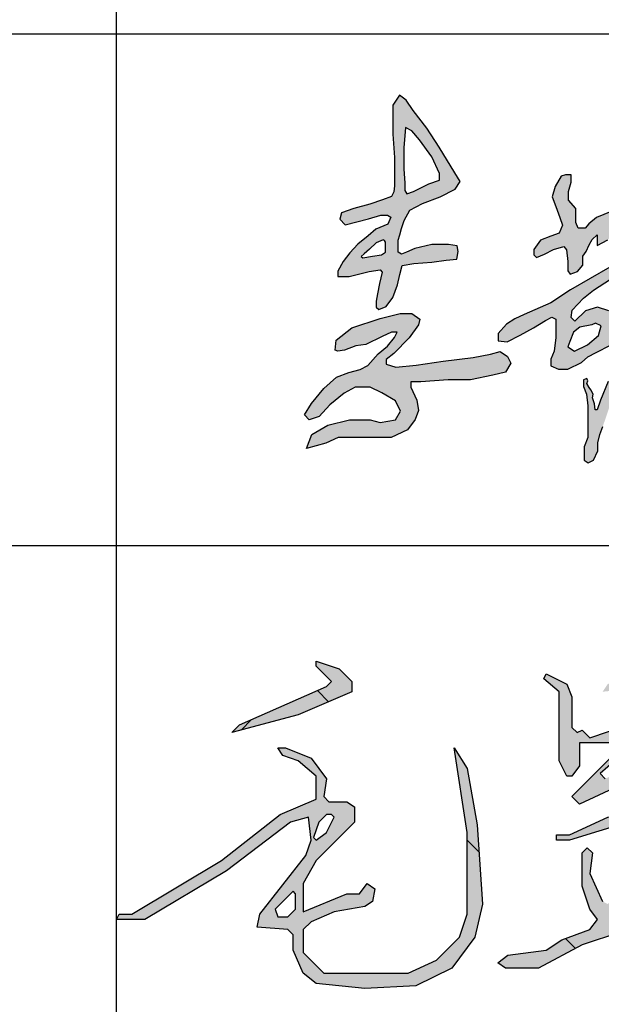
# Model space of a CAD drawing. Extents: x 687841 to 771941, y 252015 to 732780.
# Tile 33 of 98: x 769172 to 770081, y 393715 to 395254. Entities that reach past the tile are written whole.
import ezdxf

# ---------------------------------------------------------------- set-up
doc = ezdxf.new("R2010")
doc.units = 0
doc.header["$LTSCALE"] = 1000
doc.header["$MEASUREMENT"] = 0
doc.layers.get('0').update_dxf_attribs({"linetype": 'CONTINUOUS'})
doc.layers.add('PUB_TITLE', color=4, linetype='CONTINUOUS')

# ---------------------------------------------------------------- blocks, each defined once
blk = doc.blocks.new('李敬辉')
h = blk.add_hatch(color=3)
h.paths.add_polyline_path([(3996.515418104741, 949.8547423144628), (3919.837361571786, 887.2040602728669), (3809.476684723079, 792.9538422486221), (3729.932400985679, 732.1403451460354), (3679.72012962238, 668.5681476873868), (3669.576898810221, 638.6948370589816), (3706.946696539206, 622.1578117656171), (3817.454301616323, 677.6368172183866), (3907.141816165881, 707.510127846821), (3970.136618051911, 727.7812186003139), (3990.423079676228, 742.7178177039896), (3996.295476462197, 778.459170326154), (4005.99273953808, 824.1076287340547), (4011.865136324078, 887.0548775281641), (4025.745346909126, 937.199391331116), (4016.669824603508, 959.070908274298)], flags=16)
h.paths.add_polyline_path([(4032.029908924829, 1341.098688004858), (3905.536647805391, 1269.765277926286), (3844.168647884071, 1178.408328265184), (3835.401855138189, 1138.361473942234), (3884.24580103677, 1155.881958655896), (3964.399881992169, 1209.69499644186), (4023.263116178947, 1252.244680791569), (4055.82574677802, 1307.309189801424)], flags=16)
h.paths.add_polyline_path([(3256.286730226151, 1743.453381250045), (3239.085076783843, 1695.707533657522), (3257.897749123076, 1665.240977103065), (3275.375898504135, 1637.036219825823), (3275.375898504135, 1590.599689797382), (3284.339872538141, 1520.294819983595), (3276.611267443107, 1463.661475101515), (3258.577855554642, 1420.542940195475), (3246.484582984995, 1391.627491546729), (3212.206675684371, 1376.780794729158), (3163.259068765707, 1376.780794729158), (3103.362829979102, 1398.661867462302), (3077.601038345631, 1426.334985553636), (3069.228382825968, 1468.810022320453), (3038.314187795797, 1468.810022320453), (3013.840271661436, 1452.72099494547), (3013.840271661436, 1416.038003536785), (3040.246339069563, 1372.919468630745), (3083.009439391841, 1316.581341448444), (3111.423826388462, 1294.779525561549), (3148.46393700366, 1294.779525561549), (3188.041038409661, 1305.933942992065), (3207.829701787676, 1305.933942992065), (3215.440674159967, 1290.216354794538), (3199.203978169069, 1250.668987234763), (3128.95448232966, 1162.909061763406), (3065.652528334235, 1116.906139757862), (3031.318195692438, 1079.707135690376), (2990.226741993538, 1019.632357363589), (2990.226741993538, 979.9753792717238), (3002.529502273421, 969.2679479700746), (3034.675911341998, 1019.632357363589), (3096.34520427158, 1076.360360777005), (3141.856448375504, 1114.341140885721), (3172.364111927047, 1137.829385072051), (3187.867969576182, 1149.823362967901), (3209.302138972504, 1171.483865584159), (3205.360766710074, 1144.654355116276), (3186.409278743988, 1107.129554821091), (3176.238780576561, 1077.546627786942), (3105.422304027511, 1013.050216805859), (3024.622820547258, 946.3531636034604), (2961.744524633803, 885.9407848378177), (2916.392828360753, 845.5490227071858), (2879.880262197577, 812.3709826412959), (2856.711348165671, 773.9496244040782), (2851.288975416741, 744.3946902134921), (2868.049384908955, 729.617166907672), (2913.893921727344, 770.9940747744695), (3024.241978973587, 863.8615137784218), (3094.972180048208, 923.3870985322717), (3162.195641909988, 988.1211843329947), (3199.760592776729, 1041.004612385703), (3221.666419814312, 1053.467835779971), (3242.776986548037, 1066.727337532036), (3269.91904719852, 1066.727337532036), (3247.300663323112, 1030.263792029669), (3206.217772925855, 959.6751714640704), (3152.251845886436, 892.8381540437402), (3048.010324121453, 780.3212003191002), (2914.632393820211, 624.9261803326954), (2820.037656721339, 519.2316109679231), (2736.441353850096, 377.1421853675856), (2707.472380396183, 319.8508400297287), (2707.472380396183, 271.6054551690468), (2718.347773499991, 252.813600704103), (2745.398116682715, 249.2491786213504), (2858.105588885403, 362.5780372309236), (2963.060568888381, 494.8127452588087), (3040.665715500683, 600.8559323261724), (3088.007928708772, 652.0849720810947), (3116.167444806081, 687.1752943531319), (3154.265799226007, 721.2723765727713), (3169.925599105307, 721.2723765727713), (3184.202425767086, 706.992766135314), (3175.243860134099, 659.2123547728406), (3160.037915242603, 608.5996072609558), (3147.189131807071, 547.3029244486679), (3102.52858411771, 439.3196871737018), (3102.52858411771, 399.0522627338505), (3135.403099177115, 384.2168425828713), (3182.063628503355, 435.0809635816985), (3275.475052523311, 581.1097354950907), (3338.135209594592, 676.2815813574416), (3378.237827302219, 765.6095557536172), (3378.237827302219, 823.2136564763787), (3364.034915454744, 834.0665606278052), (3343.148121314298, 814.8652686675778), (3312.235729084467, 748.0779413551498), (3274.639454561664, 693.8133081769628), (3249.575346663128, 663.7589996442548), (3233.701464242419, 663.7589996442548), (3233.701464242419, 706.8915871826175), (3217.92876399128, 760.4662923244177), (3202.279780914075, 787.0130638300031), (3172.437801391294, 798.6499924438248), (3152.785700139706, 811.7415371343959), (3178.98850180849, 841.9247926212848), (3250.33274815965, 928.911598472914), (3319.167147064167, 1012.838261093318), (3341.295743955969, 1063.054429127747), (3341.295743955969, 1107.035683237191), (3311.164865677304, 1129.769020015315), (3281.898655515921, 1136.62872816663), (3265.639875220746, 1130.852084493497), (3253.712548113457, 1147.664878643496), (3273.430000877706, 1224.706243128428), (3292.2830108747, 1258.871452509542), (3300.910537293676, 1289.205127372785), (3335.226391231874, 1337.753936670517), (3426.717607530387, 1418.450559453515), (3514.865530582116, 1502.069117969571), (3559.831878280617, 1542.099671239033), (3577.818192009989, 1591.933678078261), (3558.19673836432, 1616.442143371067), (3526.311509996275, 1589.482786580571), (3483.798097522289, 1557.621759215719), (3439.649545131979, 1527.39454709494), (3401.22375709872, 1491.448700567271), (3374.244173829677, 1468.574050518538), (3349.717075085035, 1456.319817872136), (3337.453525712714, 1471.841905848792), (3337.453525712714, 1533.930145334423), (3337.453525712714, 1591.185291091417), (3327.696770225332, 1652.868702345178), (3311.992351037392, 1690.289625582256), (3293.066327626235, 1724.491596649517)])
h.paths.add_polyline_path([(2399.124112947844, 949.9947065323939), (2324.079618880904, 885.5519203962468), (2291.833830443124, 840.4419588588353), (2298.283123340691, 804.1196142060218), (2329.942550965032, 753.1511664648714), (2348.117257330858, 743.7777234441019), (2366.878549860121, 785.3726157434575), (2388.570970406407, 842.1994372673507), (2407.918398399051, 897.8546065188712), (2407.918398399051, 924.2175695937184), (2407.918398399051, 940.0353249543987)], flags=16)
h.paths.add_polyline_path([(2725.67412876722, 1378.992116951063), (2627.52381868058, 1264.198187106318), (2489.221313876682, 1112.62570795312), (2318.261982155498, 957.2734079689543), (2225.509707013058, 889.4683328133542), (2164.861024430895, 831.4172459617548), (2104.230369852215, 784.0029899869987), (1996.79991962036, 688.9801020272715), (2046.421999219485, 668.3485893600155), (2183.72958358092, 745.8025391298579), (2217.685102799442, 769.9677829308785), (2263.688511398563, 715.8439009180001), (2286.840974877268, 695.6006905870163), (2286.840974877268, 668.1276819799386), (2279.123411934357, 640.654785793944), (2241.555080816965, 583.8998013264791), (2112.426125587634, 460.6810373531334), (2008.493558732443, 361.153999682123), (1921.131205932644, 281.1597836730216), (1873.490178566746, 252.013724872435), (1823.904605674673, 185.949377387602), (1871.545633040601, 163.6041181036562), (1991.13461952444, 251.0421820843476), (2139.357033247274, 383.4063991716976), (2206.763738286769, 457.6508401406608), (2250.424633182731, 499.7481421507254), (2296.029172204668, 551.9527718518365), (2320.652946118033, 577.3518367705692), (2342.893868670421, 577.3518367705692), (2377.095244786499, 502.723140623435), (2447.917805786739, 397.0979350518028), (2527.450371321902, 290.3825824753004), (2627.415650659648, 188.7907072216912), (2710.223228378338, 140.1671379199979), (2783.640469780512, 107.7515374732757), (2853.79576930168, 101.2286428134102), (2831.842752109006, 151.6147124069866), (2737.541287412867, 216.0881141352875), (2653.026232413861, 296.2742328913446), (2536.300768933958, 404.1069383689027), (2474.980543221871, 501.9305721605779), (2432.451806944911, 579.2642313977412), (2413.376601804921, 645.4475203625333), (2403.83911190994, 683.5690516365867), (2436.72444377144, 807.2430084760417), (2460.581802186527, 906.2978777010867), (2469.262285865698, 996.3725527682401), (2496.638935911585, 1033.069709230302), (2598.221777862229, 1129.443673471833), (2672.22818559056, 1199.655244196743), (2749.127209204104, 1286.240246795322), (2776.503859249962, 1328.942261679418), (2776.503859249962, 1380.623234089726)])
h.paths.add_polyline_path([(1689.874286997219, 731.2899922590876), (1619.251386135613, 718.7695465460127), (1581.092187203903, 687.4684884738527), (1558.310649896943, 632.2648021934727), (1548.059025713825, 601.5328195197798), (1587.357143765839, 575.9228526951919), (1663.106082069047, 612.3459266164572), (1728.603170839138, 668.6878761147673), (1745.119751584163, 726.1679764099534), (1710.377760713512, 741.534023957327)], flags=16)
h.paths.add_polyline_path([(1183.492006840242, 736.0726089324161), (1135.321406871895, 680.4368885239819), (1135.321406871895, 637.9287999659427), (1187.871008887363, 631.0524534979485), (1265.444381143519, 671.0600728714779), (1343.643325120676, 713.5682738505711), (1415.586326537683, 756.7015359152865), (1451.870387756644, 777.3304628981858), (1476.894157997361, 766.0782391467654), (1476.894157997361, 656.6135171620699), (1466.108904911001, 576.700469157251), (1445.612867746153, 528.9126380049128), (1445.612867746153, 488.572139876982), (1491.573685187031, 468.7122853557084), (1546.399998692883, 468.7122853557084), (1627.277678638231, 509.4725637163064), (1666.32205254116, 542.217220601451), (1715.824696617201, 568.6917053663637), (1799.968600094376, 610.5205458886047), (1823.691424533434, 682.5129682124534), (1823.691424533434, 776.4544780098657), (1789.425147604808, 814.2065936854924), (1723.528738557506, 836.1555687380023), (1652.36071594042, 814.2065936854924), (1588.975382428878, 754.226473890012), (1566.47237777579, 775.8476291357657), (1572.098016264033, 819.5224234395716), (1640.482740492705, 889.1421993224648), (1699.32005942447, 937.5600380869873), (1798.997341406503, 1001.886468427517), (1910.19248946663, 1063.497030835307), (1966.90791238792, 1096.737689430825), (2020.896599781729, 1122.349454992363), (2062.887876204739, 1141.966817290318), (2097.244293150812, 1154.500191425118), (2128.328627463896, 1145.236471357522), (2134.872567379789, 1119.079800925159), (2057.26268841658, 959.4752868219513), (1963.602027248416, 793.8271290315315), (1869.933478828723, 588.9590862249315), (1838.080700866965, 503.2660219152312), (1786.626074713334, 396.7616836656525), (1740.733989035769, 285.180635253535), (1721.140253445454, 227.6262246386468), (1708.657889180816, 227.6262246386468), (1705.388736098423, 264.7481078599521), (1693.500845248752, 298.9002763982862), (1697.364471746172, 321.1733613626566), (1684.28763406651, 345.8222405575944), (1673.474888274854, 360.2560926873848), (1659.458791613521, 385.1543217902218), (1665.685438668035, 400.5263276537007), (1660.008195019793, 414.6172955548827), (1640.595640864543, 405.284324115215), (1640.595640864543, 365.7562929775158), (1657.332839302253, 320.4454350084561), (1666.274052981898, 251.4761273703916), (1666.274052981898, 180.9552967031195), (1666.274052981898, 123.1384953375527), (1666.274052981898, 64.65121477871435), (1644.698814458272, 8.411231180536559), (1644.698814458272, -29.43250765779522), (1644.698814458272, -68.853064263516), (1667.316972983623, -85.14692280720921), (1699.403213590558, -69.37874513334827), (1725.703366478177, -14.71557930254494), (1725.703366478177, 32.06349769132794), (1737.275541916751, 83.0474595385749), (1754.556735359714, 130.2676767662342), (1774.862351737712, 189.8965931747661), (1813.726220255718, 303.5021200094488), (1860.170864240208, 404.1981118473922), (1908.211211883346, 512.7007344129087), (1944.435104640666, 578.6309635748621), (1996.79991962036, 688.9801020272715), (2070.264259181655, 840.4708510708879), (2157.681822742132, 997.994451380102), (2228.243879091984, 1080.907680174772), (2316.446336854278, 1178.183823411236), (2427.769709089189, 1344.311569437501), (2506.371804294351, 1503.742168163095), (2572.071933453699, 1639.363335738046), (2617.341618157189, 1732.811059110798), (2617.341618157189, 1789.920652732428), (2589.362140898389, 1821.183937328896), (2559.721849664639, 1810.488647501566), (2511.144943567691, 1746.316683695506), (2429.485524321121, 1500.876667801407), (2312.816173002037, 1303.115547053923), (2260.44459752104, 1228.805227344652), (2233.130820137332, 1186.955813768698), (2195.347054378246, 1227.440548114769), (2139.353878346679, 1253.823859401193), (2094.286348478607, 1236.083366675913), (1925.694995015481, 1150.45719289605), (1796.810544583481, 1074.057977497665), (1563.674656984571, 938.5519290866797), (1446.220636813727, 861.5309128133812), (1288.392001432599, 792.7621643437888), (1232.417980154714, 768.0053609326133)])
h.paths.add_polyline_path([(1507.571059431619, 1611.519450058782), (1471.802373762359, 1551.269182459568), (1453.918143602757, 1489.48729035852), (1475.873096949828, 1432.023041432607), (1499.378007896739, 1368.198683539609), (1516.057618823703, 1322.90749057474), (1506.485097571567, 1297.615908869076), (1495.754379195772, 1275.149796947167), (1446.189313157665, 1256.257775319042), (1384.871791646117, 1233.280934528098), (1345.99507817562, 1178.441380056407), (1345.99507817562, 1146.784396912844), (1361.835383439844, 1129.934841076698), (1409.867393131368, 1150.35859962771), (1463.009440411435, 1178.441380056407), (1522.794130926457, 1196.312168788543), (1539.656398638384, 1176.398914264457), (1546.810135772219, 1106.447496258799), (1546.810135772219, 1050.79266427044), (1561.62847858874, 1031.900642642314), (1604.550901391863, 1046.707845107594), (1636.742605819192, 1085.513121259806), (1636.742605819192, 1138.104366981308), (1655.797304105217, 1165.83324591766), (1674.192628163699, 1205.149026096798), (1692.233025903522, 1237.834099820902), (1720.042798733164, 1265.622786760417), (1720.042798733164, 1239.892529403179), (1720.042798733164, 1200.782479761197), (1783.902043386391, 1235.775670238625), (1857.031062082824, 1317.083413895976), (1938.4000051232, 1387.069794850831), (2010.499174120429, 1445.734813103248), (2041.398946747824, 1501.312299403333), (2041.398946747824, 1544.539095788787), (1994.019550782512, 1544.539095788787), (1970.877453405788, 1537.53020489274), (1961.976802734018, 1517.251806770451), (1961.976802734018, 1500.886785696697), (1956.280178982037, 1482.387225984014), (1946.311369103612, 1466.733717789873), (1933.494360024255, 1462.820340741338), (1933.494360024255, 1489.146654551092), (1943.46316990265, 1517.251806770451), (1943.46316990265, 1540.376256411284), (1923.871011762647, 1567.552698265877), (1911.765883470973, 1591.388773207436), (1911.765883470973, 1609.888332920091), (1891.472210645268, 1614.513222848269), (1883.639719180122, 1608.821007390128), (1868.368197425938, 1597.266258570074), (1858.873524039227, 1574.795424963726), (1873.10978769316, 1539.779300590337), (1873.10978769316, 1518.307215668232), (1873.10978769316, 1493.006181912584), (1854.091821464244, 1459.176661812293), (1843.223864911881, 1441.290021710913), (1843.223864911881, 1424.680934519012), (1803.503440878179, 1402.03056448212), (1716.115623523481, 1368.089522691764), (1670.884489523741, 1330.801930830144), (1650.530648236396, 1304.248751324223), (1608.691933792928, 1304.248751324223), (1593.991674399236, 1337.581482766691), (1593.991674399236, 1420.390047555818), (1550.660241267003, 1470.996499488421), (1550.660241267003, 1520.699086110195), (1566.034522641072, 1577.631246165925), (1566.034522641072, 1619.200843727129), (1532.572970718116, 1619.200843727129)], flags=17)
h.paths.add_polyline_path([(168.3466233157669, 582.6222484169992), (174.9746187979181, 641.5664081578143), (267.1028996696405, 713.0941942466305), (434.7896980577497, 770.0514241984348), (553.4297355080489, 799.1924240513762), (623.6857664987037, 799.1924240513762), (670.081284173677, 766.0776770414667), (662.7905342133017, 731.6383851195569), (607.7787576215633, 654.1500345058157), (515.7140254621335, 561.9706123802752), (470.6440167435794, 525.5443906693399), (470.6440167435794, 498.3903206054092), (527.6442821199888, 480.5084021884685), (649.5983173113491, 493.0920285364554), (809.3890755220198, 516.2388499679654), (985.6238517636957, 537.9385875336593), (1089.192928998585, 557.1345957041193), (1145.989027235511, 572.9921481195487), (1190.25656444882, 543.7808851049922), (1208.631832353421, 504.5543672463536), (1178.563150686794, 451.1395248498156), (1102.556862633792, 432.7782430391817), (970.589623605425, 406.0708218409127), (837.7870119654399, 406.0708218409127), (676.0104691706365, 394.2933669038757), (617.3928665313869, 394.2933669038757), (617.3928665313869, 362.6638144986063), (653.1658338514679, 285.7908567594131), (662.541973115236, 223.9548901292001), (643.7896945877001, 171.4879820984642), (596.9089982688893, 109.6520154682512), (500.3347863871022, 64.68044425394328), (399.0723921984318, 64.68044425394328), (276.4846726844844, 64.68044425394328), (186.6862859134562, 64.68044425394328), (113.4294937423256, 31.87800294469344), (0, 0), (30.72039399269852, 82.64679088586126), (125.2450472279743, 138.1381626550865), (253.6920932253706, 168.2718404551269), (377.2470151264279, 168.2718404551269), (435.2929047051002, 152.5285078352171), (527.3369046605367, 169.1004960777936), (556.3599621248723, 220.4737720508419), (526.5078418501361, 280.9616977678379), (446.0727493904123, 328.1920328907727), (375.5884388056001, 362.9933206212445), (287.6904289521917, 362.9933206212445), (223.0109101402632, 326.5348340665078), (138.4296022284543, 258.589457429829), (74.57914622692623, 189.8155375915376), (15.70419383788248, 169.1004960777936), (-13.3188636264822, 198.9301873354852), (28.14261484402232, 265.2182527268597), (101.1145645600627, 355.5358697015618), (176.3168036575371, 421.4631759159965), (249.6434543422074, 448.7945339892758), (316.5685863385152, 466.821700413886), (361.9612963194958, 491.2455126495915), (424.2816255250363, 559.4976863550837), (478.9857993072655, 604.8560984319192), (519.722777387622, 656.02982702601), (537.1815466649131, 689.1763891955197), (503.4279410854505, 689.1763891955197), (447.5600596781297, 663.0080269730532), (349.7912672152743, 615.9049524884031), (291.5955198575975, 607.1822025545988), (224.6703878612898, 582.1769486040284), (183.9334097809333, 575.7801903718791)])
h.paths.add_polyline_path([(454.2038296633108, 1235.907652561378), (412.5976764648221, 1217.559074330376), (373.1659258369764, 1178.999550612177), (341.3327533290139, 1152.665817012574), (323.3288622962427, 1137.021977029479), (332.7221281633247, 1129.460761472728), (391.1698168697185, 1138.847020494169), (442.9317672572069, 1147.159600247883), (466.8387559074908, 1162.83430175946), (466.8387559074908, 1193.339756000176), (466.8387559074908, 1220.716419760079), (460.5765035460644, 1231.406313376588)], flags=16)
h.paths.add_polyline_path([(584.8570525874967, 1900.046747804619), (575.7411926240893, 1780.415339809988), (575.7411926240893, 1654.027426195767), (581.8109960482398, 1572.947222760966), (581.8109960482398, 1526.92552643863), (593.3682983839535, 1507.838679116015), (633.2214535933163, 1521.034438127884), (723.3524570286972, 1567.230836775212), (787.9111882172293, 1588.935071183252), (787.9111882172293, 1628.123365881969), (740.8409725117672, 1726.611632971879), (669.0421951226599, 1826.692456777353), (622.5840301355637, 1881.556069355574)], flags=16)
h.paths.add_polyline_path([(550.6811410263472, 2092.742400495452), (509.9966695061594, 2033.609823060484), (509.9966695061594, 1861.755685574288), (521.1927357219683, 1723.200103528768), (521.1927357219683, 1632.011223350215), (521.1927357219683, 1554.473632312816), (516.2323305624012, 1519.188821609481), (503.139267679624, 1492.229689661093), (449.9737839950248, 1471.613915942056), (373.7671597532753, 1446.783701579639), (280.4397912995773, 1421.155747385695), (207.0601833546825, 1394.815943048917), (197.086415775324, 1357.0860867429), (229.1453890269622, 1323.627443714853), (367.3555003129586, 1359.221637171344), (439.3099945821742, 1380.578265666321), (478.4934094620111, 1380.578265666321), (499.6499476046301, 1370.128053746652), (481.2163140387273, 1327.716197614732), (410.9089032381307, 1298.553950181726), (364.9214944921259, 1259.229063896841), (303.171075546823, 1209.664642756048), (255.0750664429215, 1158.070909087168), (215.4664160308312, 1107.183966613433), (185.0524980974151, 1049.936015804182), (185.0524980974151, 1017.424857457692), (251.5384228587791, 1017.424857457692), (369.657000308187, 1047.815754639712), (435.4355512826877, 1057.710494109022), (448.0700268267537, 1043.537571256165), (431.7497259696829, 976.1078700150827), (419.0185752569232, 915.1323741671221), (411.9944143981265, 871.703669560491), (411.9944143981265, 836.1711952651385), (428.6766274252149, 822.1336273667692), (470.8209165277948, 840.9965319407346), (509.8923324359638, 894.5146892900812), (537.9403002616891, 969.0337749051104), (552.2320000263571, 1029.111925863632), (565.0451781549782, 1083.280663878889), (635.5177705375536, 1094.60686068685), (742.3634374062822, 1103.083858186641), (827.3533049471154, 1113.971725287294), (889.6792679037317, 1120.504513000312), (898.396258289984, 1166.669321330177), (891.8584028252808, 1200.204185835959), (839.9929635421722, 1208.043418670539), (741.9276104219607, 1208.043418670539), (639.9972787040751, 1183.29841947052), (590.7506322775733, 1162.208566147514), (561.9979948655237, 1150.899569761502), (543.0334365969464, 1162.208566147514), (543.0334365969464, 1233.489025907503), (551.9782558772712, 1265.654714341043), (562.910662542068, 1301.765145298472), (577.3592059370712, 1349.307224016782), (611.1671208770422, 1410.878439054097), (685.8717870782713, 1450.109678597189), (791.5149861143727, 1489.544175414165), (880.2736077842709, 1536.030845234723), (910.2679239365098, 1580.682466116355), (878.4372302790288, 1632.06248735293), (784.2823764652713, 1783.283875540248), (711.3083985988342, 1895.599932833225), (631.0707127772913, 2001.038294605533), (590.4022411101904, 2061.445726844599)])
h.paths.add_polyline_path([(4308.846747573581, 1042.204819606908), (4267.878560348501, 1083.500671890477), (4228.514640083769, 1099.04018513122), (4220.252856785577, 1083.015012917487), (4247.953560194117, 1024.741894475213), (4267.048145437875, 1004.378168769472), (4249.923344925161, 960.0513323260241), (4210.08416141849, 929.9731905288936), (4146.341197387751, 875.1248672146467), (4101.189837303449, 829.122956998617), (4083.48363367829, 810.5452646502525), (4082.598233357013, 840.6234064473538), (4090.566160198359, 909.6262155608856), (4112.818124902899, 971.0614011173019), (4132.295129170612, 1019.717235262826), (4171.249137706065, 1071.911634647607), (4207.13094909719, 1126.366933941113), (4167.020669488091, 1145.554173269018), (4123.44180200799, 1086.066120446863), (4107.506173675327, 1071.911634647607), (4098.652846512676, 1118.798186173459), (4116.359275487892, 1170.107944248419), (4122.514261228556, 1230.956741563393), (4220.904118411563, 1309.410676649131), (4284.509618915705, 1383.892213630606), (4311.343175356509, 1410.70564788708), (4299.417200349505, 1453.4083372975), (4268.608243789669, 1464.332291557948), (4255.688249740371, 1436.525842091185), (4233.823887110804, 1405.740234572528), (4201.027343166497, 1371.975244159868), (4163.261605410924, 1339.203268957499), (4142.391036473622, 1317.355360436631), (4117.54506741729, 1301.465992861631), (4101.643692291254, 1310.403804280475), (4130.46483611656, 1365.023575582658), (4183.138155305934, 1418.65033167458), (4213.97392852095, 1504.523944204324), (4259.690466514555, 1618.729012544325), (4285.530229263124, 1705.127631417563), (4290.49942307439, 1788.546979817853), (4266.647473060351, 1825.29124070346), (4197.07875970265, 1844.159878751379), (4082.787527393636, 1799.470934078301), (3971.47790151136, 1734.92022372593), (3880.045050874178, 1669.376498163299), (3814.451737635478, 1609.79120112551), (3763.766005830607, 1574.040067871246), (3729.975668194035, 1544.247475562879), (3716.0618804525, 1552.19215935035), (3720.037280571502, 1591.915578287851), (3711.092686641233, 1617.73588491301), (3691.915172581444, 1624.639886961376), (3664.09165339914, 1595.464261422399), (3664.09165339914, 1561.48331015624), (3664.09165339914, 1490.946852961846), (3641.357214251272, 1406.537749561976), (3602.582809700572, 1319.361176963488), (3567.635750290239, 1230.604301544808), (3527.515329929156, 1141.619998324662), (3495.876409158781, 1067.594665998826), (3462.694291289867, 1007.449062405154), (3450.34736240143, 961.9543960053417), (3450.34736240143, 931.6814285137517), (3478.760397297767, 912.6919378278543), (3517.52826669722, 971.5595388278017), (3581.223005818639, 1103.582445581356), (3634.974624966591, 1225.510953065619), (3662.050207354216, 1304.942501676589), (3694.045406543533, 1379.116342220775), (3724.145862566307, 1459.309880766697), (3763.048040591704, 1498.651068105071), (3888.497931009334, 1596.280663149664), (3984.182460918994, 1656.481015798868), (4084.591905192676, 1696.024336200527), (4151.661711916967, 1727.636238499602), (4191.214700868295, 1735.075814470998), (4211.223756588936, 1719.731576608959), (4196.798649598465, 1665.329227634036), (4175.737209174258, 1594.785912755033), (4159.021644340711, 1536.324938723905), (4141.783492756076, 1490.39149293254), (4105.217743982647, 1466.902686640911), (4002.332604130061, 1399.738523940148), (3919.064636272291, 1339.385278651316), (3843.419584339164, 1278.446207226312), (3801.205436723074, 1220.788931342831), (3771.885593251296, 1165.123419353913), (3733.18352606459, 1097.738911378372), (3713.246131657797, 1032.698045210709), (3744.911418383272, 1014.533500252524), (3744.911418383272, 994.7867413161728), (3781.692376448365, 947.8822024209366), (3835.673401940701, 987.7510942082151), (3822.764900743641, 1038.173512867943), (3884.731881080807, 1080.20538582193), (3966.215527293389, 1126.077112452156), (4001.792890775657, 1149.586379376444), (4027.615301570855, 1142.705536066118), (4027.615301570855, 1072.17784771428), (3991.863967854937, 1011.12781670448), (3905.312424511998, 932.8783755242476), (3691.115405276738, 754.7451846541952), (3587.504187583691, 641.9545980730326), (3552.598367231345, 606.263947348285), (3525.81033149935, 555.9727240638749), (3525.81033149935, 503.2479221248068), (3567.210064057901, 465.9350355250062), (3636.209993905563, 474.8576701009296), (3747.421141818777, 538.9385728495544), (3854.573735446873, 600.5858969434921), (3933.314646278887, 654.1218168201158), (3960.102682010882, 654.1218168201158), (3978.872537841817, 637.0293190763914), (3970.741682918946, 581.1269359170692), (3966.852141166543, 512.5802190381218), (3956.398828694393, 415.5219478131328), (3943.816409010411, 288.6258910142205), (3943.816409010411, 132.3412831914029), (3935.493105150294, 15.7636808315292), (3935.493105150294, -184.6980185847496), (3935.493105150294, -325.9623860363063), (3953.33136390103, -425.0752645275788), (3953.33136390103, -512.7958426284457), (3978.413274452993, -561.782644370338), (3996.654684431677, -529.8842932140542), (3996.654684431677, -404.5691013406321), (3996.654684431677, -280.3931844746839), (4002.961556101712, -148.625361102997), (4002.961556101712, -50.3631727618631), (4002.961556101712, 46.63922519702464), (4013.067604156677, 147.7434178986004), (4013.118983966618, 282.2500430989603), (4017.588576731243, 353.2129133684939), (4032.327821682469, 518.2874989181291), (4035.505257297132, 586.5513644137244), (4041.065769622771, 624.652210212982), (4072.840351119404, 648.4651264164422), (4083.167242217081, 698.4724865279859), (4091.905190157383, 729.4293113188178), (4192.021003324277, 815.2594168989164), (4286.68559893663, 888.1750409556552), (4326.985623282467, 954.7306684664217), (4343.547274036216, 1002.014066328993)])
for points in [[(550.6811410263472, 2092.742400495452), (509.9966695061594, 2033.609823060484), (509.9966695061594, 1861.755685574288), (521.1927357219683, 1723.200103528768), (521.1927357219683, 1632.011223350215), (521.1927357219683, 1554.473632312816), (516.2323305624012, 1519.188821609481), (503.139267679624, 1492.229689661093), (449.9737839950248, 1471.613915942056), (373.7671597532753, 1446.783701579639), (280.4397912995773, 1421.155747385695), (207.0601833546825, 1394.815943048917), (197.086415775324, 1357.0860867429), (229.1453890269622, 1323.627443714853), (367.3555003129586, 1359.221637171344), (439.3099945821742, 1380.578265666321), (478.4934094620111, 1380.578265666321), (499.6499476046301, 1370.128053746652), (481.2163140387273, 1327.716197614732), (410.9089032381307, 1298.553950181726), (364.9214944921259, 1259.229063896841), (303.171075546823, 1209.664642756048), (255.0750664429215, 1158.070909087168), (215.4664160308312, 1107.183966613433), (185.0524980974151, 1049.936015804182), (185.0524980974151, 1017.424857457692), (251.5384228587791, 1017.424857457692), (369.657000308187, 1047.815754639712), (435.4355512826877, 1057.710494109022), (448.0700268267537, 1043.537571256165), (431.7497259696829, 976.1078700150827), (419.0185752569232, 915.1323741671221), (411.9944143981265, 871.703669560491), (411.9944143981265, 836.1711952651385), (428.6766274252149, 822.1336273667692), (470.8209165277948, 840.9965319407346), (509.8923324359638, 894.5146892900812), (537.9403002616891, 969.0337749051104), (552.2320000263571, 1029.111925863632), (565.0451781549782, 1083.280663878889), (635.5177705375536, 1094.60686068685), (742.3634374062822, 1103.083858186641), (827.3533049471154, 1113.971725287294), (889.6792679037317, 1120.504513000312), (898.396258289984, 1166.669321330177), (891.8584028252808, 1200.204185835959), (839.9929635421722, 1208.043418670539), (741.9276104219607, 1208.043418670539), (639.9972787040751, 1183.29841947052), (590.7506322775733, 1162.208566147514), (561.9979948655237, 1150.899569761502), (543.0334365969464, 1162.208566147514), (543.0334365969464, 1233.489025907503), (551.9782558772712, 1265.654714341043), (562.910662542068, 1301.765145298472), (577.3592059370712, 1349.307224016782), (611.1671208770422, 1410.878439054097), (685.8717870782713, 1450.109678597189), (791.5149861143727, 1489.544175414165), (880.2736077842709, 1536.030845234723), (910.2679239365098, 1580.682466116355), (878.4372302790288, 1632.06248735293), (784.2823764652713, 1783.283875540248), (711.3083985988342, 1895.599932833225), (631.0707127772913, 2001.038294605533), (590.4022411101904, 2061.445726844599)], [(584.8570525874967, 1900.046747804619), (575.7411926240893, 1780.415339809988), (575.7411926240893, 1654.027426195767), (581.8109960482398, 1572.947222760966), (581.8109960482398, 1526.92552643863), (593.3682983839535, 1507.838679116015), (633.2214535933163, 1521.034438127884), (723.3524570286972, 1567.230836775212), (787.9111882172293, 1588.935071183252), (787.9111882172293, 1628.123365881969), (740.8409725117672, 1726.611632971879), (669.0421951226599, 1826.692456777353), (622.5840301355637, 1881.556069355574)], [(454.2038296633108, 1235.907652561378), (412.5976764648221, 1217.559074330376), (373.1659258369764, 1178.999550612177), (341.3327533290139, 1152.665817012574), (323.3288622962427, 1137.021977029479), (332.7221281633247, 1129.460761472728), (391.1698168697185, 1138.847020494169), (442.9317672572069, 1147.159600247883), (466.8387559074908, 1162.83430175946), (466.8387559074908, 1193.339756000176), (466.8387559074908, 1220.716419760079), (460.5765035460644, 1231.406313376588)], [(168.3466233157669, 582.6222484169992), (174.9746187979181, 641.5664081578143), (267.1028996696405, 713.0941942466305), (434.7896980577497, 770.0514241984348), (553.4297355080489, 799.1924240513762), (623.6857664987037, 799.1924240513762), (670.081284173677, 766.0776770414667), (662.7905342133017, 731.6383851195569), (607.7787576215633, 654.1500345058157), (515.7140254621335, 561.9706123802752), (470.6440167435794, 525.5443906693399), (470.6440167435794, 498.3903206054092), (527.6442821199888, 480.5084021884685), (649.5983173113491, 493.0920285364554), (809.3890755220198, 516.2388499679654), (985.6238517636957, 537.9385875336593), (1089.192928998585, 557.1345957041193), (1145.989027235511, 572.9921481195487), (1190.25656444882, 543.7808851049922), (1208.631832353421, 504.5543672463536), (1178.563150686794, 451.1395248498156), (1102.556862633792, 432.7782430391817), (970.589623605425, 406.0708218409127), (837.7870119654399, 406.0708218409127), (676.0104691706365, 394.2933669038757), (617.3928665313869, 394.2933669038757), (617.3928665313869, 362.6638144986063), (653.1658338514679, 285.7908567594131), (662.541973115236, 223.9548901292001), (643.7896945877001, 171.4879820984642), (596.9089982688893, 109.6520154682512), (500.3347863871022, 64.68044425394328), (399.0723921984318, 64.68044425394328), (276.4846726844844, 64.68044425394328), (186.6862859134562, 64.68044425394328), (113.4294937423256, 31.87800294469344), (0, 0), (30.72039399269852, 82.64679088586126), (125.2450472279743, 138.1381626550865), (253.6920932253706, 168.2718404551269), (377.2470151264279, 168.2718404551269), (435.2929047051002, 152.5285078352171), (527.3369046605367, 169.1004960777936), (556.3599621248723, 220.4737720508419), (526.5078418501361, 280.9616977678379), (446.0727493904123, 328.1920328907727), (375.5884388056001, 362.9933206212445), (287.6904289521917, 362.9933206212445), (223.0109101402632, 326.5348340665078), (138.4296022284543, 258.589457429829), (74.57914622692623, 189.8155375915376), (15.70419383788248, 169.1004960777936), (-13.3188636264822, 198.9301873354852), (28.14261484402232, 265.2182527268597), (101.1145645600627, 355.5358697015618), (176.3168036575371, 421.4631759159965), (249.6434543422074, 448.7945339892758), (316.5685863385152, 466.821700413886), (361.9612963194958, 491.2455126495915), (424.2816255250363, 559.4976863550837), (478.9857993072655, 604.8560984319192), (519.722777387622, 656.02982702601), (537.1815466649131, 689.1763891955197), (503.4279410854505, 689.1763891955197), (447.5600596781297, 663.0080269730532), (349.7912672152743, 615.9049524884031), (291.5955198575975, 607.1822025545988), (224.6703878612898, 582.1769486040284), (183.9334097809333, 575.7801903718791)], [(1689.874286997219, 731.2899922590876), (1619.251386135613, 718.7695465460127), (1581.092187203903, 687.4684884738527), (1558.310649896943, 632.2648021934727), (1548.059025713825, 601.5328195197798), (1587.357143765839, 575.9228526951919), (1663.106082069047, 612.3459266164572), (1728.603170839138, 668.6878761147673), (1745.119751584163, 726.1679764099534), (1710.377760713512, 741.534023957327)]]:
    blk.add_lwpolyline(points, close=True)
for points in [[(1789.425147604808, 814.2065936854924), (1723.528738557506, 836.1555687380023), (1652.36071594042, 814.2065936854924), (1588.975382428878, 754.226473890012), (1566.47237777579, 775.8476291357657), (1572.098016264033, 819.5224234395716), (1640.482740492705, 889.1421993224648), (1699.32005942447, 937.5600380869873), (1798.997341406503, 1001.886468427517)], [(1786.626074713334, 396.7616836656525), (1740.733989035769, 285.180635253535), (1721.140253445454, 227.6262246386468), (1708.657889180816, 227.6262246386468), (1705.388736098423, 264.7481078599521), (1693.500845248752, 298.9002763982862), (1697.364471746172, 321.1733613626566), (1684.28763406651, 345.8222405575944), (1673.474888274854, 360.2560926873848), (1659.458791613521, 385.1543217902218), (1665.685438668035, 400.5263276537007), (1660.008195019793, 414.6172955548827), (1640.595640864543, 405.284324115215), (1640.595640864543, 365.7562929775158), (1657.332839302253, 320.4454350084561), (1666.274052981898, 251.4761273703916), (1666.274052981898, 180.9552967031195), (1666.274052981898, 123.1384953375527), (1666.274052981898, 64.65121477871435), (1644.698814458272, 8.411231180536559), (1644.698814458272, -29.43250765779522), (1644.698814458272, -68.853064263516), (1667.316972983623, -85.14692280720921), (1699.403213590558, -69.37874513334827), (1725.703366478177, -14.71557930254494), (1725.703366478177, 32.06349769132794), (1737.275541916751, 83.0474595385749), (1754.556735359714, 130.2676767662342)], [(1796.810544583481, 1074.057977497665), (1563.674656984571, 938.5519290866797), (1446.220636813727, 861.5309128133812), (1288.392001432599, 792.7621643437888), (1232.417980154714, 768.0053609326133), (1183.492006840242, 736.0726089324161), (1135.321406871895, 680.4368885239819), (1135.321406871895, 637.9287999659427), (1187.871008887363, 631.0524534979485), (1265.444381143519, 671.0600728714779), (1343.643325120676, 713.5682738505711), (1415.586326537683, 756.7015359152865), (1451.870387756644, 777.3304628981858), (1476.894157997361, 766.0782391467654), (1476.894157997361, 656.6135171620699), (1466.108904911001, 576.700469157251), (1445.612867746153, 528.9126380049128), (1445.612867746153, 488.572139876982), (1491.573685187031, 468.7122853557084), (1546.399998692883, 468.7122853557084), (1627.277678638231, 509.4725637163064), (1666.32205254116, 542.217220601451), (1715.824696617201, 568.6917053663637), (1799.968600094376, 610.5205458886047)], [(1803.503440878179, 1402.03056448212), (1716.115623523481, 1368.089522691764), (1670.884489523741, 1330.801930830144), (1650.530648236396, 1304.248751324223), (1608.691933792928, 1304.248751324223), (1593.991674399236, 1337.581482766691), (1593.991674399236, 1420.390047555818), (1550.660241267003, 1470.996499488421), (1550.660241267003, 1520.699086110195), (1566.034522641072, 1577.631246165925), (1566.034522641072, 1619.200843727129), (1532.572970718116, 1619.200843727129), (1507.571059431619, 1611.519450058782), (1471.802373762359, 1551.269182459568), (1453.918143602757, 1489.48729035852), (1475.873096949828, 1432.023041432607), (1499.378007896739, 1368.198683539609), (1516.057618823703, 1322.90749057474), (1506.485097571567, 1297.615908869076), (1495.754379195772, 1275.149796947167), (1446.189313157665, 1256.257775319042), (1384.871791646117, 1233.280934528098), (1345.99507817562, 1178.441380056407), (1345.99507817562, 1146.784396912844), (1361.835383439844, 1129.934841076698), (1409.867393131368, 1150.35859962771), (1463.009440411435, 1178.441380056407), (1522.794130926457, 1196.312168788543), (1539.656398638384, 1176.398914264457), (1546.810135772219, 1106.447496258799), (1546.810135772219, 1050.79266427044), (1561.62847858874, 1031.900642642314), (1604.550901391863, 1046.707845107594), (1636.742605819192, 1085.513121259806), (1636.742605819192, 1138.104366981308), (1655.797304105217, 1165.83324591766), (1674.192628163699, 1205.149026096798), (1692.233025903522, 1237.834099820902), (1720.042798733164, 1265.622786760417), (1720.042798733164, 1239.892529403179), (1720.042798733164, 1200.782479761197), (1783.902043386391, 1235.775670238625)]]:
    blk.add_lwpolyline(points)
blk = doc.blocks.new('毛昱钧')
at = {"linetype": 'Continuous'}
h = blk.add_hatch(dxfattribs=at)
h.set_pattern_fill('ANSI38', color=256, scale=100)
h.set_pattern_definition([(45, (0, 0), (-112.2532015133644, 112.2532015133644), []), (135, (0, 0), (-336.7596045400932, 112.2532015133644), [396.875, -238.125])])
h.paths.add_polyline_path([(86.00000000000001, 53), (94.99999999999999, 57), (107, 58.99999999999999), (110, 61.00000000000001), (111, 65.99999999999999), (108, 68), (105, 64), (100, 64), (83, 57), (83, 68), (88, 77), (103, 92), (103, 98), (100, 100), (93, 100), (91, 102), (92, 109), (86, 117), (76, 121), (73, 121), (75, 118), (81, 116), (88, 110), (88, 101), (74, 95), (51, 77), (16, 56), (11, 56), (10, 54), (21, 54), (53, 73), (78, 92), (85, 94), (86, 85), (84, 79), (66, 56), (65, 51), (77, 50), (79, 48), (79, 42), (83, 33), (88, 29), (107, 27), (127, 28), (141, 35), (150, 47), (153, 60), (151, 91), (147, 113), (142, 121), (147, 88), (147, 56), (144, 47), (135, 38), (124, 33), (91, 33), (83, 41), (83, 50)])
h.paths.add_polyline_path([(77, 55), (73, 55), (72, 58), (79, 65), (80, 64), (80, 58)], flags=16)
h.paths.add_polyline_path([(87.99999999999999, 85), (86.99999999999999, 86.00000000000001), (89.00000000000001, 92), (92, 95), (94, 95), (95, 94), (92, 88)], flags=16)
h.paths.add_polyline_path([(102, 143), (102, 147), (97, 152), (88, 155), (88, 153), (94, 147), (92, 145), (58, 130), (55, 127), (81, 134)])
h.paths.add_polyline_path([(222, 112), (208, 112), (201, 109), (199, 111), (214, 124), (218, 124), (221, 126), (222, 130), (210, 130), (195, 125), (192, 128), (190, 127), (188, 129), (188, 141), (186, 146), (178, 150), (177, 148), (183, 143), (183, 116), (186, 110), (188, 110), (191, 114), (191, 123), (211, 123), (204, 118), (188, 102), (191, 99), (208, 107), (221, 108), (225, 105), (228, 107), (235, 125), (245, 143), (245, 149), (240, 154), (235, 156), (231, 156), (202, 146), (200, 143), (210, 144), (217, 148), (227, 151), (237, 150), (240, 144), (227, 118)])
h.paths.add_polyline_path([(225, 94.00000000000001), (227, 98), (226, 99), (222, 99), (202, 94), (187, 87), (182, 87), (182, 85), (187, 85), (210, 92)])
h.paths.add_polyline_path([(221, 79.00000000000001), (209, 62), (207, 63), (209, 72), (205, 63), (202, 60), (200, 61), (195, 72), (196, 80), (194, 82), (192, 80), (192, 67), (195, 58), (198, 54), (195, 50), (184, 46), (178, 42), (163, 40), (159, 37), (162, 35), (175, 35), (192, 44), (207, 49), (232, 49), (240, 46), (240, 42), (252, 40), (263, 32), (265, 32), (268, 35), (265, 41), (249, 50), (234, 54), (213, 53), (208, 55), (219, 67), (225, 77), (226, 85), (224, 87), (219, 87), (212, 80), (212, 78), (217, 83), (220, 83)])
h.paths.add_polyline_path([(280, 116), (289, 133), (299, 132), (306, 134), (309, 132), (316, 134), (318, 139), (311, 140), (302, 137), (292, 136), (291, 139), (295, 148), (294, 160), (287, 166), (283, 166), (281, 166), (281, 163), (289, 154), (287, 146), (284, 144), (285, 139), (283, 133), (265, 98), (266, 95), (269, 95), (275, 101)])
h.paths.add_polyline_path([(284, 108), (283, 104), (289, 105), (301, 114), (306, 115), (307, 113), (314, 118), (314, 120), (311, 122), (308, 122), (297, 117)], flags=17)
h.paths.add_polyline_path([(298, 87), (300, 86), (294, 36), (298, 34), (300, 36), (305, 53), (316, 74), (315, 75), (302, 58), (300, 65), (304, 89), (309, 94), (314, 95), (314, 98), (307, 104), (306, 107), (302, 107), (302, 96), (272, 75), (269, 77), (269, 71), (275, 71)])
h.paths.add_polyline_path([(332, 110), (330, 111), (338, 128), (344, 150), (345, 170), (342, 175), (338, 175), (337, 168), (339, 172), (341, 168), (341, 151), (337, 134), (330, 116), (323, 106), (321, 100), (327, 100), (344, 113), (355, 118), (363, 118), (368, 113), (370, 107), (373, 68), (370, 42), (368, 39), (358, 46), (349, 46), (354, 44), (361, 37), (365, 29), (369, 29), (374, 37), (376, 57), (378, 63), (377, 95), (375, 110), (372, 117), (365, 123), (351, 122), (341, 117)])
h.paths.add_polyline_path([(347, 82.00000000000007), (346.9999999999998, 78.99999999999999), (343.0000000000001, 76.00000000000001), (351, 78), (352, 81), (350, 85), (335, 98), (334, 97), (334, 95)], flags=17)
h.paths.add_polyline_path([(342, 62), (336, 67), (338, 71), (336, 71), (334, 67), (335, 57), (337, 55), (340, 55), (348, 59), (361, 73), (366, 82), (365, 82), (357, 73)], flags=17)
h = blk.add_hatch(color=256, dxfattribs=at)
h.dxf.hatch_style = 1
h.paths.add_polyline_path([(88, 101), (74, 95), (51, 77), (16, 56), (11, 56), (10, 54), (21, 54), (53, 73), (78, 92), (85, 94), (86, 85), (84, 79), (66, 56), (65, 51), (77, 50), (79, 48), (79, 42), (83, 33), (88, 29), (107, 27), (127, 28), (141, 35), (150, 47), (153, 60), (151, 91), (147, 113), (142, 121), (147, 88), (147, 56), (144, 47), (135, 38), (124, 33), (91, 33), (83, 41), (83, 50), (86, 53), (95, 57), (107, 59), (110, 61), (111, 66), (108, 68), (105, 64), (100, 64), (83, 57), (83, 68), (88, 77), (103, 92), (103, 98), (100, 100), (93, 100), (91, 102), (92, 109), (86, 117), (76, 121), (73, 121), (75, 118), (81, 116), (88, 110)])
h.paths.add_polyline_path([(92, 95), (94, 95), (95, 94), (92, 88), (88, 85), (87, 86), (89, 92)], flags=16)
h.paths.add_polyline_path([(79, 65), (80, 64), (80, 58), (77, 55), (73, 55), (72, 58)], flags=16)
h.paths.add_polyline_path([(57.99999999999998, 130), (55, 127), (80.99999999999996, 133.9999999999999), (102, 143), (102, 147), (97, 152), (88, 155), (88, 153), (94, 147), (92, 145)])
h.paths.add_polyline_path([(200, 61), (195, 72), (196, 80), (194, 82), (192, 80), (192, 67), (195, 58), (198, 54), (195, 50), (184, 46), (178, 42), (163, 40), (159, 37), (162, 35), (175, 35), (192, 44), (207, 49), (232, 49), (240, 46), (240, 42), (252, 40), (263, 32), (265, 32), (268, 35), (265, 41), (249, 50), (234, 54), (213, 53), (208, 55), (219, 67), (225, 77), (226, 85), (224, 87), (219, 87), (212, 80), (212, 78), (217, 83), (220, 83), (221, 79), (209, 62), (207, 63), (209, 72), (205, 63), (202, 60)])
h.paths.add_polyline_path([(210, 92), (225, 93.99999999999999), (227, 97.99999999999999), (226, 99), (222, 99), (202, 94), (187, 87), (182, 87), (182, 85), (187, 85)])
h.paths.add_polyline_path([(201, 109), (199, 111), (214, 124), (218, 124), (221, 126), (222, 130), (210, 130), (195, 125), (192, 128), (190, 127), (188, 129), (188, 141), (186, 146), (178, 150), (177, 148), (183, 143), (183, 116), (186, 110), (188, 110), (191, 114), (191, 123), (211, 123), (204, 118), (188, 102), (191, 99), (208, 107), (221, 108), (225, 105), (228, 107), (235, 125), (245, 143), (245, 149), (240, 154), (235, 156), (231, 156), (202, 146), (200, 143), (210, 144), (217, 148), (227, 151), (237, 150), (240, 144), (227, 118), (222, 112), (208, 112)])
h.paths.add_polyline_path([(289, 133), (299, 132), (306, 134), (309, 132), (316, 134), (318, 139), (311, 140), (302, 137), (292, 136), (291, 139), (295, 148), (294, 160), (287, 166), (283, 166), (281, 166), (281, 163), (289, 154), (287, 146), (284, 144), (285, 139), (283, 133), (265, 98), (266, 95), (269, 95), (275, 101), (280, 116)])
h.paths.add_polyline_path([(301, 114), (306, 115), (307, 113), (314, 118), (314, 120), (311, 122), (308, 122), (297, 117), (284, 108), (283, 104), (289, 105)], flags=17)
h.paths.add_polyline_path([(302, 96), (272, 75), (269, 77), (269, 71), (275, 71), (298, 87), (300, 86), (294, 36), (298, 34), (300, 36), (305, 53), (316, 74), (315, 75), (302, 58), (300, 65), (304, 89), (309, 94), (314, 95), (314, 98), (307, 104), (306, 107), (302, 107)])
h.paths.add_polyline_path([(335, 97.99999999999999), (334, 97), (334, 95), (347, 82), (347, 79), (343, 76), (351, 78), (352, 81), (350, 85)], flags=17)
h.paths.add_polyline_path([(361.0000000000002, 73.00000000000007), (366.0000000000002, 82), (365, 82), (357, 73), (342, 62), (336, 67), (338, 71), (336, 71), (334, 67), (335, 57), (337, 55), (340, 55), (348, 59)], flags=17)
h.paths.add_polyline_path([(344, 113), (354.9999999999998, 118), (363.0000000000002, 118), (368, 113), (370, 107.0000000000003), (373, 67.99999999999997), (370, 41.99999999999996), (368, 39.00000000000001), (358, 46), (349, 46), (354, 44), (361, 37), (365, 29), (369, 29), (374, 37), (376, 57), (378, 63), (377, 95), (375, 110), (372, 117), (365, 123), (351, 122), (341, 117), (332, 110), (330, 111), (338, 128), (344, 150), (345, 170), (342, 175), (338, 175), (337, 168), (339, 172), (341, 168), (341, 151), (337, 134), (330, 116), (323, 106), (321, 100), (327, 100)])
for points in [[(88, 155), (97, 152), (102, 147), (102, 143), (81, 134), (55, 127), (58, 130), (92, 145), (94, 147), (88, 153), (88, 155)], [(208, 107), (191, 99), (188, 102), (204, 118)], [(211, 123), (191, 123), (191, 114), (188, 110), (186, 110), (183, 116), (183, 143), (177, 148), (178, 150), (186, 146), (188, 141), (188, 129), (190, 127), (192, 128), (195, 125), (210, 130)], [(214, 124), (199, 111), (201, 109)], [(73, 121), (76, 121), (86, 117), (92, 109), (91, 102), (93, 100), (100, 100), (103, 98), (103, 92), (88, 77), (83, 68), (83, 57), (100, 64), (105, 64), (108, 68), (111, 66), (110, 61), (107, 59), (95, 57), (86, 53), (83, 50), (83, 41), (91, 33), (124, 33), (135, 38), (144, 47), (147, 56), (147, 88), (142, 121), (147, 113), (151, 91), (153, 60), (150, 47), (141, 35), (127, 28), (107, 27), (88, 29), (83, 33), (79, 42), (79, 48), (77, 50), (65, 51), (66, 56), (84, 79), (86, 85), (85, 94), (78, 92), (53, 73), (21, 54), (10, 54), (11, 56), (16, 56), (51, 77), (74, 95), (88, 101), (88, 110), (81, 116), (75, 118), (73, 121)], [(222, 99), (226, 99), (227, 98), (225, 94), (210, 92), (187, 85), (182, 85), (182, 87), (187, 87), (202, 94), (222, 99)], [(95, 94), (94, 95), (92, 95), (89, 92), (87, 86), (88, 85), (92, 88), (95, 94)], [(207, 49), (192, 44), (175, 35), (162, 35), (159, 37), (163, 40), (178, 42), (184, 46), (195, 50), (198, 54), (195, 58), (192, 67), (192, 80), (194, 82), (196, 80), (195, 72), (200, 61)], [(80, 64), (79, 65), (72, 58), (73, 55), (77, 55), (80, 58), (80, 64)]]:
    blk.add_lwpolyline(points, dxfattribs=at)
blk = doc.blocks.new('wrtgtg')
at = {"layer": 'PUB_TITLE'}
for p, q in [((6186.540029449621, 4748.416027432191), (6186.540029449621, 9558.774436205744)), ((2204.323675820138, 7158.774436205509), (7804.323675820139, 7158.774436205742)), ((2204.323675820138, 6358.774436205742), (7804.323675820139, 6358.774436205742))]:
    blk.add_line(p, q, dxfattribs=at)
at = {"xscale": 0.264000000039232, "yscale": 0.264000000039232, "zscale": 0.264000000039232}
blk.add_blockref('李敬辉', (6483.98855940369, 6510.436502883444), dxfattribs=at)
at = {"linetype": 'Continuous', "xscale": 4, "yscale": 4, "zscale": 4}
blk.add_blockref('毛昱钧', (6146.831495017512, 5558.010461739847), dxfattribs=at)

msp = doc.modelspace()

# ---------------------------------------------------------------- block references
msp.add_blockref('wrtgtg', (763136.5175173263, 388073.3564061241))

doc.saveas('drawing.dxf')
